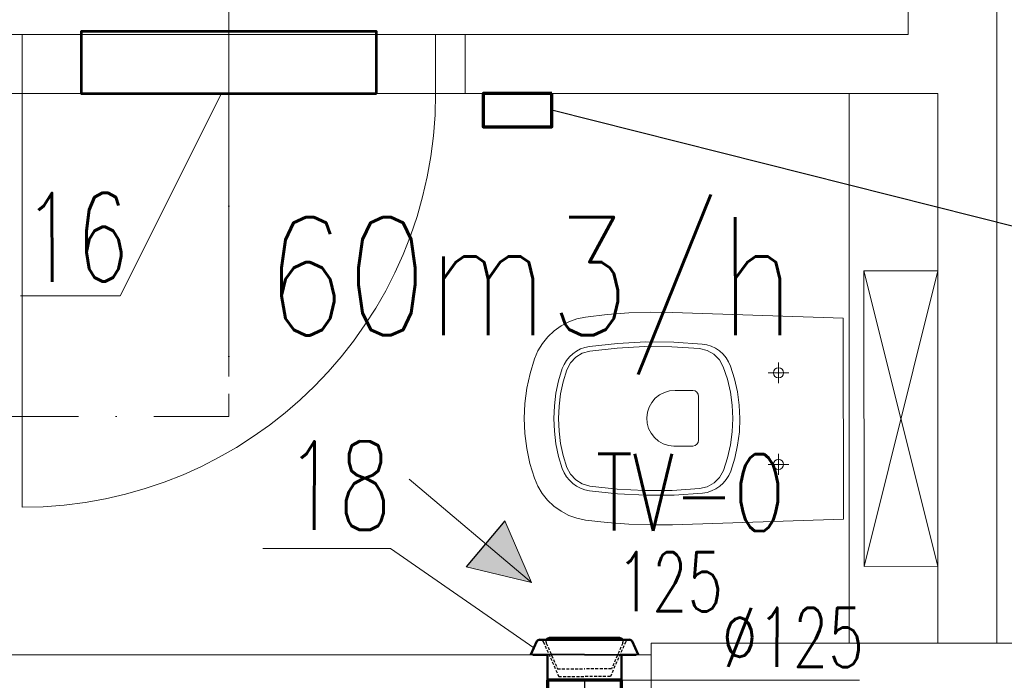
# Model space of a CAD drawing. Header units: millimetres. Extents: x -17045 to 252927, y -178787 to -18768.
# Tile 32 of 46: x 9292 to 10958, y -138481 to -137363. Entities that reach past the tile are written whole.
import ezdxf
from ezdxf.enums import TextEntityAlignment as Align

# ---------------------------------------------------------------- set-up
doc = ezdxf.new("R2010")
doc.units = ezdxf.units.MM
doc.header["$LTSCALE"] = 10
doc.linetypes.add('DASHDOT', pattern=[25.4, 12.7, -6.35, 0, -6.35])
doc.linetypes.add('GESTRICHELT', pattern=[0.75, 0.5, -0.25])
for name, color, linetype, lineweight in [('1.PP - SLEPY_nové$0$1.PP - NÁVRH', 9, 'Continuous', 9), ('1.PP - SLEPY_nové$0$VÝPLNĚ', 9, 'Continuous', 9), ('1.PP - SLEPY_nové$0$ZAŘIZOVÁKY', 9, 'Continuous', 9), ('1_pismo', 4, 'Continuous', 25), ('Popis1', 3, 'Continuous', 30), ('TB_23_UT_2NP_DSP', 7, 'Continuous', 5), ('V-tvarovky', 1, 'Continuous', 70), ('VZT rozměry', 6, 'Continuous', 30), ('VZT text', 100, 'Continuous', 30), ('VZT_BLOKY', 10, 'Continuous', 53), ('VZT_DIMENZE', 120, 'Continuous', 20), ('VZT_OSA', 255, 'DASHDOT', 13), ('VZT_pozice 02', 30, 'Continuous', 20)]:
    doc.layers.add(name, color=color, linetype=linetype, lineweight=lineweight)
doc.layers.add('VZT značky', color=170, linetype='Continuous')
doc.styles.get("Standard").update_dxf_attribs({"font": 'simplex.shx', "width": 0.8})

# ---------------------------------------------------------------- blocks, each defined once
blk = doc.blocks.new('1.PP - SLEPY_nové')
at = {"layer": '1.PP - SLEPY_nové$0$1.PP - NÁVRH', "color": 9, "linetype": 'Continuous', "lineweight": 9, "ltscale": 0.1}
for p, q in [((7012.2, -57146.7), (7012.2, -55116.7)), ((6862.2, -56116.7), (6862.2, -55216.7)), ((6112.2, -56116.7), (6862.2, -56116.7)), ((6112.2, -56216.7), (6112.2, -56116.7)), ((6112.2, -56216.7), (6912.2, -56216.7)), ((6762.1, -57146.7), (6762.1, -56216.7)), ((6912.2, -57146.7), (6912.2, -56216.7)), ((6427.2, -58166.7), (6427.2, -57146.7)), ((7202.2, -57146.7), (6427.2, -57146.7)), ((5262.2, -57166.7), (6427.2, -57166.7))]:
    blk.add_line(p, q, dxfattribs=at)
at = {"layer": '1.PP - SLEPY_nové$0$VÝPLNĚ', "color": 9, "linetype": 'Continuous', "lineweight": 9, "ltscale": 0.1}
for p, q in [((5712.2, -56695.3), (5712.2, -55945.3)), ((6112.2, -56116.7), (5312.2, -56116.7)), ((5362.2, -56916.7), (5362.2, -56116.7)), ((6062.2, -56116.7), (6062.2, -56216.7)), ((6112.2, -56216.7), (5312.2, -56216.7))]:
    blk.add_line(p, q, dxfattribs=at)
blk.add_arc((5362.2, -56216.7), 700, 270, 0, dxfattribs=at)
at = {"layer": '1.PP - SLEPY_nové$0$ZAŘIZOVÁKY', "color": 9, "linetype": 'Continuous', "lineweight": 9, "ltscale": 0.1}
for p, q in [((6787.2, -57016.7), (6787.1, -56516.7)), ((6787.1, -56516.7), (6912.1, -56516.7)), ((6787.1, -56516.7), (6912.2, -57016.7)), ((6912.1, -56516.7), (6787.2, -57016.7)), ((6912.2, -57016.7), (6912.1, -56516.7)), ((6752.2, -56936.7), (6752.1, -56596.6)), ((6787.2, -57016.7), (6912.2, -57016.7))]:
    blk.add_line(p, q, dxfattribs=at)
for points in [[(6752.1, -56596.6), (6462.9, -56587.2), (6426, -56586.7), (6389.1, -56587.9), (6352.3, -56590.7), (6315.6, -56595), (6301.3, -56598), (6287.5, -56602.9), (6274.6, -56609.7), (6262.6, -56618.2), (6252, -56628.2), (6242.8, -56639.6), (6235.2, -56652.1), (6229.5, -56665.5), (6222, -56690.2), (6216.6, -56715.4), (6213.3, -56741), (6212.2, -56766.7), (6212, -56766.2), (6213.1, -56791.9), (6216.4, -56817.5), (6221.8, -56842.7), (6229.3, -56867.3), (6235, -56880.8), (6242.6, -56893.4), (6251.7, -56904.9), (6262.4, -56915), (6274.4, -56923.5), (6287.4, -56930.4), (6301.2, -56935.3), (6315.6, -56938.4), (6352.3, -56942.7), (6389.1, -56945.4), (6426, -56946.6), (6462.9, -56946.2), (6752.2, -56936.7)], [(6642.5, -56706.8), (6642.5, -56689.1), (6642.5, -56671.5)], [(6624.9, -56689.1), (6642.5, -56689.1), (6660.1, -56689.1)], [(6642.6, -56697.8), (6645.9, -56697.1), (6648.6, -56695.2), (6650.5, -56692.4), (6651.1, -56689.1), (6650.4, -56685.8), (6648.6, -56683), (6645.8, -56681.2), (6642.5, -56680.5), (6639.2, -56681.2), (6636.4, -56683), (6634.5, -56685.8), (6633.9, -56689.1), (6634.5, -56692.4), (6636.4, -56695.3), (6639.2, -56697.1), (6642.5, -56697.8), (6642.6, -56697.8)], [(6642.6, -56852.8), (6645.9, -56852.1), (6648.6, -56850.2), (6650.5, -56847.4), (6651.1, -56844.1), (6650.4, -56840.8), (6648.6, -56838), (6645.8, -56836.2), (6642.5, -56835.5), (6639.2, -56836.2), (6636.4, -56838), (6634.5, -56840.8), (6633.9, -56844.1), (6634.5, -56847.4), (6636.4, -56850.2), (6639.2, -56852.1), (6642.5, -56852.8), (6642.6, -56852.8)], [(6642.5, -56861.8), (6642.5, -56844.1), (6642.5, -56826.5)], [(6624.9, -56844.1), (6642.5, -56844.1), (6660.1, -56844.1)]]:
    blk.add_lwpolyline(points, dxfattribs=at)
for points in [[(6322.5, -56888.8), (6370.1, -56894.1), (6417.9, -56896.5), (6465.8, -56896.1), (6513.6, -56892.8), (6521.5, -56891.5), (6529.1, -56889), (6536.3, -56885.5), (6543, -56881.1), (6549, -56875.7), (6554.1, -56869.6), (6558.4, -56862.8), (6561.6, -56855.5), (6568.4, -56833.8), (6573.3, -56811.7), (6576.2, -56789.2), (6577.2, -56766.6), (6576.1, -56743.9), (6573.1, -56721.4), (6568.2, -56699.3), (6561.3, -56677.7), (6558.1, -56670.4), (6553.8, -56663.6), (6548.7, -56657.5), (6542.7, -56652.2), (6536, -56647.7), (6528.8, -56644.3), (6521.2, -56641.9), (6513.3, -56640.5), (6465.6, -56637.3), (6417.8, -56636.9), (6370, -56639.3), (6322.5, -56644.5), (6314.9, -56646.1), (6307.5, -56648.8), (6300.6, -56652.4), (6294.3, -56656.9), (6288.6, -56662.2), (6283.7, -56668.3), (6279.7, -56674.9), (6276.6, -56682.1), (6270.4, -56702.7), (6265.8, -56723.8), (6263.1, -56745.2), (6262.2, -56766.7), (6263.1, -56788.2), (6265.9, -56809.6), (6270.4, -56830.7), (6276.6, -56851.3), (6279.7, -56858.4), (6283.7, -56865.1), (6288.6, -56871.1), (6294.3, -56876.5), (6300.7, -56881), (6307.6, -56884.6), (6314.9, -56887.2), (6322.5, -56888.8)], [(6508.8, -56885.2), (6521.8, -56882.1), (6533.4, -56875.6), (6542.8, -56866.1), (6549.3, -56854.3), (6556.2, -56833), (6561.2, -56811.2), (6564.2, -56789), (6565.2, -56766.6), (6564.1, -56744.2), (6561, -56722), (6556, -56700.1), (6549, -56678.8), (6542.5, -56667.2), (6533.1, -56657.7), (6521.5, -56651.2), (6508.5, -56648.1), (6462.1, -56645.2), (6415.6, -56644.9), (6369.2, -56647.4), (6323, -56652.5), (6310.4, -56656.1), (6299.3, -56662.9), (6290.4, -56672.4), (6284.4, -56684), (6278.3, -56704.2), (6273.8, -56724.8), (6271.1, -56745.6), (6270.2, -56766.7), (6271.1, -56787.7), (6273.8, -56808.6), (6278.3, -56829.2), (6284.4, -56849.3), (6290.4, -56860.9), (6299.3, -56870.5), (6310.4, -56877.3), (6323, -56880.8), (6369.3, -56886), (6415.8, -56888.4), (6462.3, -56888.2), (6508.8, -56885.2)], [(6507.3, -56729.1), (6506.6, -56725.3), (6504.4, -56722.1), (6501.2, -56719.9), (6497.3, -56719.1), (6467.4, -56719.1), (6458.2, -56719.8), (6449.4, -56722.3), (6441.1, -56726.5), (6433.9, -56732.2), (6427.9, -56739.2), (6423.4, -56747.2), (6420.5, -56756), (6419.4, -56765.1), (6420.1, -56774.3), (6422.6, -56783.2), (6426.8, -56791.4), (6432.5, -56798.7), (6439.5, -56804.7), (6447.5, -56809.2), (6456.3, -56812), (6465.4, -56813.1), (6467.4, -56813.1), (6497.3, -56813.1), (6501.2, -56812.4), (6504.4, -56810.2), (6506.6, -56807), (6507.3, -56803.1), (6507.3, -56729.1)]]:
    blk.add_lwpolyline(points, close=True, dxfattribs=at)
blk = doc.blocks.new('*U199', base_point=(0, 125))
at = {"color": 0, "linetype": 'ByBlock', "lineweight": -2}
for p, q in [((0, 125), (0, 0)), ((1481.587991, 125), (0, 125)), ((1481.587991, 0), (1481.587991, 125)), ((0, 0), (1481.587991, 0))]:
    blk.add_line(p, q, dxfattribs=at)
at = {"color": 2, "linetype": 'DASHDOT', "lineweight": 25}
blk.add_line((0, 62.5), (1481.587991, 62.5), dxfattribs=at)

msp = doc.modelspace()

# ---------------------------------------------------------------- hatches: boundary and pattern name
at = {"layer": 'VZT značky', "extrusion": (0, 0, -1)}
h = msp.add_hatch(color=256, dxfattribs=at)
h.dxf.hatch_style = 1
h.paths.add_polyline_path([(-10157.8, -138315.4), (-10079.9, -138249.5), (-10047, -138288.5)])
h.paths.add_polyline_path([(-10157.8, -138315.4), (-10112.8, -138210.6), (-10079.9, -138249.5)])

# ---------------------------------------------------------------- linework, layer by layer
at = {"layer": '1_pismo'}
msp.add_lwpolyline([(11769.3, -137714.2), (10980.2, -137714.2), (10192.3, -137515.9)], dxfattribs=at)
at = {"layer": 'TB_23_UT_2NP_DSP', "color": 180, "linetype": 'ByBlock', "lineweight": 50}
for p, q in [((10156.9, -138437), (10166.9, -138414.7)), ((10182.9, -138412), (10170.7, -138412)), ((10247.5, -138412), (10183.2, -138412)), ((10188.5, -138409), (10247.6, -138409)), ((10306.5, -138409), (10247.5, -138409)), ((10247.5, -138412), (10311.9, -138412)), ((10312.1, -138412), (10324.3, -138412)), ((10338.1, -138437), (10328.1, -138414.7)), ((10159.8, -138437), (10159.8, -138437.9)), ((10185, -138437.9), (10159.8, -138437.9)), ((10185, -138480.7), (10185, -138437.9)), ((10310, -138480.7), (10310, -138437.9)), ((10310, -138437.9), (10335.2, -138437.9)), ((10335.2, -138437), (10335.2, -138437.9))]:
    msp.add_line(p, q, dxfattribs=at)
at = {"layer": 'TB_23_UT_2NP_DSP', "color": 7, "linetype": 'GESTRICHELT', "lineweight": 25}
for p, q in [((10177.8, -138415.3), (10203.8, -138474.1)), ((10182.8, -138417.8), (10201.8, -138461.2)), ((10317.3, -138415.3), (10291.3, -138474.1)), ((10312.2, -138417.8), (10293.3, -138461.2)), ((10201.8, -138461.2), (10247.6, -138461.2)), ((10203.8, -138474.1), (10247.5, -138474.1)), ((10293.3, -138461.2), (10247.5, -138461.2)), ((10291.3, -138474.1), (10247.5, -138474.1))]:
    msp.add_line(p, q, dxfattribs=at)
at = {"layer": 'TB_23_UT_2NP_DSP', "color": 7, "linetype": 'ByBlock', "lineweight": 25}
for p, q in [((10247.5, -138437), (10156.9, -138437)), ((10247.5, -138437.9), (10185, -138437.9)), ((10247.5, -138437), (10338.1, -138437)), ((10247.5, -138437.9), (10307.3, -138437.9)), ((10247.5, -138480.7), (10185, -138480.7)), ((10247.5, -138480.7), (10310, -138480.7))]:
    msp.add_line(p, q, dxfattribs=at)
at = {"layer": 'TB_23_UT_2NP_DSP', "color": 41, "linetype": 'ByBlock', "lineweight": 200}
msp.add_line((10247.5, -138437), (10247.5, -138437), dxfattribs=at)
msp.add_line((10247.5, -138437), (10247.5, -138437), dxfattribs=at)
at = {"layer": 'TB_23_UT_2NP_DSP', "color": 40, "linetype": 'ByBlock', "lineweight": 70}
msp.add_lwpolyline([(10192.3, -137487.9), (10076.1, -137487.9), (10076.1, -137544), (10192.3, -137544)], close=True, dxfattribs=at)
at = {"layer": 'TB_23_UT_2NP_DSP', "color": 180, "linetype": 'ByBlock', "lineweight": 50}
for centre, start, end in [((10172.2, -138418.1), 90.8716, 147.4499), ((10188.5, -138415.3), 90, 144.4241), ((10306.5, -138415.3), 35.5759, 90), ((10322.9, -138418.1), 32.5501, 89.1284)]:
    msp.add_arc(centre, 6.25, start, end, dxfattribs=at)
at = {"layer": 'TB_23_UT_2NP_DSP', "color": 7, "linetype": 'GESTRICHELT', "lineweight": 25}
for centre, start, end in [((10172.2, -138418.1), 26.442, 86.183), ((10188.5, -138415.3), 160.9822, 203.641), ((10306.5, -138415.3), 336.359, 19.0178), ((10322.9, -138418.1), 93.817, 153.558)]:
    msp.add_arc(centre, 6.25, start, end, dxfattribs=at)
at = {"layer": 'VZT značky', "linetype": 'ByBlock', "lineweight": 13, "extrusion": (0, 0, -1)}
for q in [(9950.8, -138140.4), (10112.8, -138210.6), (10047, -138288.5)]:
    msp.add_line((10157.8, -138315.4), q, dxfattribs=at)
at = {"layer": 'VZT značky', "extrusion": (0, 0, -1)}
msp.add_lwpolyline([(-10112.8, -138210.6), (-10047, -138288.5)], dxfattribs=at)
at = {"layer": 'VZT_BLOKY'}
msp.add_lwpolyline([(9895.5, -137487.9), (9895.5, -137382.9), (9395.5, -137382.9), (9395.5, -137487.9), (9895.5, -137487.9)], dxfattribs=at)
at = {"layer": 'VZT_DIMENZE'}
msp.add_lwpolyline([(10712.7, -138480.7), (10310, -138480.7)], dxfattribs=at)
at = {"layer": 'VZT_OSA'}
msp.add_lwpolyline([(9645.5, -137487.9), (9645.5, -138034.4), (7529.2, -138034.4)], dxfattribs=at)
at = {"layer": 'VZT_pozice 02'}
for points in [[(9632.9, -137487.9), (9461.9, -137830), (9293.2, -137830)], [(10161.9, -138425.8), (9919, -138257.7), (9703.1, -138257.7)]]:
    msp.add_lwpolyline(points, dxfattribs=at)

# ---------------------------------------------------------------- block references
at = {"layer": 'V-tvarovky'}
for name, p, rotation in [('1.PP - SLEPY_nové', (3932.9, -81271.2), 0.0004583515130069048), ('*U199', (10310, -138480.7), 270.0004583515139)]:
    msp.add_blockref(name, p, dxfattribs=dict(at, rotation=rotation))

# ---------------------------------------------------------------- texts
at = {"layer": 'Popis1', "width": 0.8}
msp.add_text('60m3/h', height=200, rotation=0.0205, dxfattribs=at).set_placement((10156.5, -137896.8), align=Align.CENTER)
at = {"layer": 'VZT rozměry', "width": 0.7}
msp.add_text('125', height=100, rotation=359.8692, dxfattribs=at).set_placement((10301.8, -138363.7))
at = {"layer": 'VZT text', "width": 0.7}
msp.add_text('TV-O', height=130, rotation=359.8692, dxfattribs=at).set_placement((10266.3, -138227.4))
at = {"layer": 'VZT_DIMENZE', "width": 0.7}
msp.add_text('%%C125', height=100, rotation=359.8692, dxfattribs=at).set_placement((10480.1, -138457.8))
at = {"layer": 'VZT_pozice 02', "width": 0.7}
for s, rotation, p in [('16', 0.1317, (9297, -137806.3)), ('18', 359.8692, (9740.7, -138226))]:
    msp.add_text(s, height=150, rotation=rotation, dxfattribs=at).set_placement(p)

doc.saveas('drawing.dxf')
